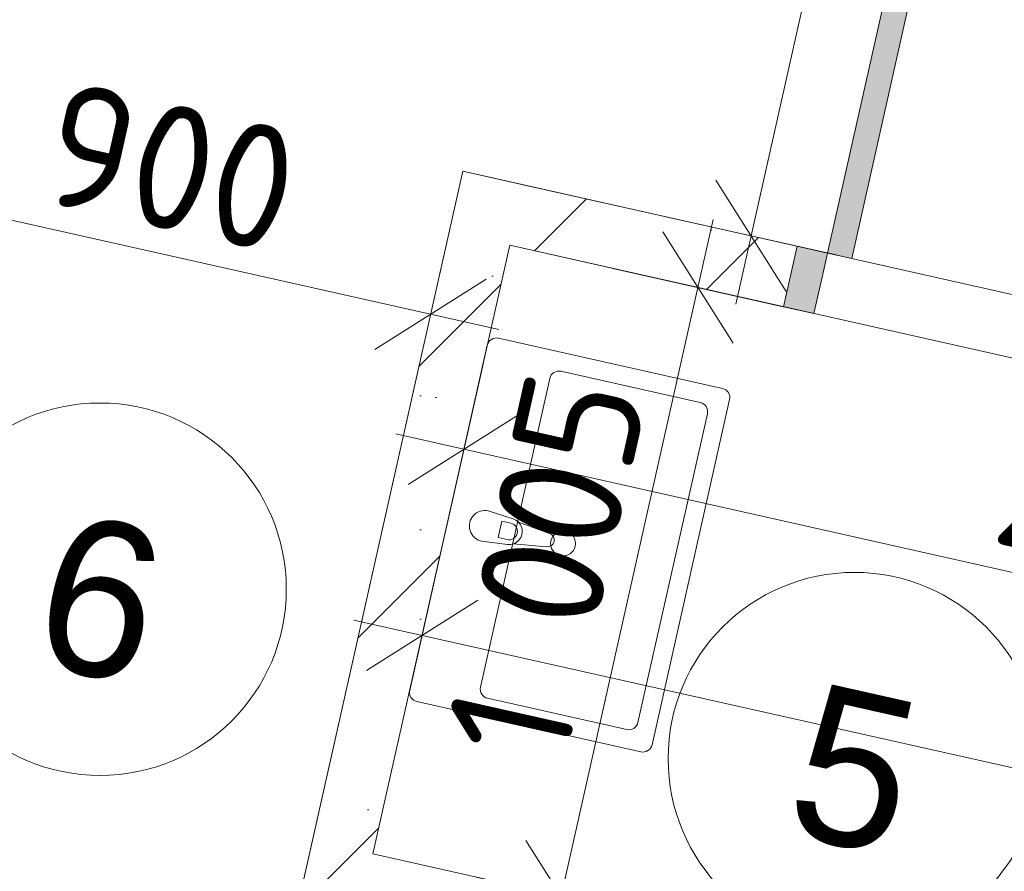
# Model space of a CAD drawing. Header units: millimetres. Extents: x -7218036 to -6930086, y 6128308 to 6355215.
# Tile 60 of 130: x -7200965 to -7199380, y 6164641 to 6166014. Entities that reach past the tile are written whole.
import ezdxf
from ezdxf.enums import TextEntityAlignment as Align

# ---------------------------------------------------------------- set-up
doc = ezdxf.new("R2010")
doc.units = ezdxf.units.MM
doc.header["$MEASUREMENT"] = 0
for name, color, linetype in [('S - квартира_помещение.АР', 7, 'Continuous'), ('АР-Мебель_Сантехника.АР', 7, 'Continuous'), ('АР-Стены_Перегородки_межквартирные_200.АР', 7, 'Continuous'), ('АР-Чертеж-Оси_Осевые размеры.АР', 7, 'Continuous'), ('АР-Чертеж-Размеры.АР', 7, 'Continuous'), ('Двери Archicad', 7, 'Continuous')]:
    doc.layers.add(name, color=color, linetype=linetype)
for name, color, linetype, lineweight in [('S - квартира_помещение.АР_Ном._пера__120', 7, 'Continuous', 0), ('АР-Мебель_Сантехника.АР_Ном._пера__101', 252, 'Continuous', 0), ('АР-Стены_Перегородки_межквартирные_200.АР_Ном._пера__1', 7, 'Continuous', 30), ('АР-Чертеж-Оси_Осевые размеры.АР_Ном._пера__1', 7, 'Continuous', 0), ('АР-Чертеж-Размеры.АР_Ном._пера__1', 7, 'Continuous', 0), ('Двери Archicad_Ном._пера__120', 7, 'Continuous', 0), ('Паспорта Зон Archicad_Ном._пера__1', 7, 'Continuous', 0)]:
    doc.layers.add(name, color=color, linetype=linetype, lineweight=lineweight)
doc.styles.add('РЎР“Р•РќР•Р\xa0Р\x98Р\xa0_РЎРўР\x98Р›Р¬_1', font='txt')
doc.styles.add('РЎР“Р•РќР•Р\xa0Р\x98Р\xa0_РЎРўР\x98Р›Р¬_2', font='calibri.ttf')
doc.styles.add('РЎР“Р•РќР•Р\xa0Р\x98Р\xa0_РЎРўР\x98Р›Р¬_3', font='GOTHIC.TTF')
doc.styles.add('РЎР“Р•РќР•Р\xa0Р\x98Р\xa0_РЎРўР\x98Р›Р¬_4', font='GOST_Common.ttf')
doc.dimstyles.new('СГЕНЕРИР_СТИЛЬ__1', dxfattribs={"dimtxt": 400, "dimasz": 142.5, "dimexe": 0.18, "dimexo": 0.0625, "dimgap": 0, "dimtad": 1, "dimdec": 0, "dimzin": 0, "dimdsep": 46, "dimtxsty": 'РЎР“Р•РќР•Р\xa0Р\x98Р\xa0_РЎРўР\x98Р›Р¬_3', "dimblk": 'ARROWHEAD_6', "dimblk1": 'ARROWHEAD_6', "dimblk2": 'ARROWHEAD_6', "dimcen": 0.09, "dimse1": 1, "dimse2": 1, "dimclrd": 7, "dimclre": 7, "dimclrt": 7, "dimazin": 0, "dimtfac": 1, "dimtdec": 4, "dimtmove": 0, "dimatfit": 3, "dimfxl": 1, "dimtolj": 1, "dimtzin": 0, "dimarcsym": 0})
doc.dimstyles.new('СГЕНЕРИР_СТИЛЬ__12', dxfattribs={"dimtxt": 200, "dimasz": 142.5, "dimexe": 0.18, "dimexo": 0.0625, "dimgap": 0, "dimtad": 1, "dimdec": 0, "dimzin": 0, "dimdsep": 46, "dimtxsty": 'РЎР“Р•РќР•Р\xa0Р\x98Р\xa0_РЎРўР\x98Р›Р¬_4', "dimblk": 'ARROWHEAD_6', "dimblk1": 'ARROWHEAD_6', "dimblk2": 'ARROWHEAD_6', "dimcen": 0.09, "dimse1": 1, "dimse2": 1, "dimclrd": 7, "dimclre": 7, "dimclrt": 7, "dimazin": 0, "dimtfac": 1, "dimtdec": 4, "dimtmove": 2, "dimatfit": 3, "dimfxl": 1, "dimtolj": 1, "dimtzin": 0, "dimarcsym": 0})
doc.dimstyles.new('СГЕНЕРИР_СТИЛЬ__8', dxfattribs={"dimtxt": 200, "dimasz": 142.5, "dimexe": 0.18, "dimexo": 0.0625, "dimgap": 0, "dimtad": 1, "dimdec": 0, "dimzin": 0, "dimdsep": 46, "dimtxsty": 'РЎР“Р•РќР•Р\xa0Р\x98Р\xa0_РЎРўР\x98Р›Р¬_4', "dimblk": 'ARROWHEAD_6', "dimblk1": 'ARROWHEAD_6', "dimblk2": 'ARROWHEAD_6', "dimcen": 0.09, "dimse1": 1, "dimse2": 1, "dimclrd": 7, "dimclre": 7, "dimclrt": 7, "dimazin": 0, "dimtfac": 1, "dimtdec": 4, "dimtmove": 0, "dimatfit": 3, "dimfxl": 1, "dimtolj": 1, "dimtzin": 0, "dimarcsym": 0})
pattern_1 = [(45, (-6566190.34, 6562677.8), (-169.70563, 169.70563), []), (90, (-6566360.05, 6562847.5), (-216, 0), [0, -144, 0, -216]), (155, (-6566190.34, 6563017.2), (91.285545, 195.76248), [0, -105.6, 0, -182.4])]

# ---------------------------------------------------------------- blocks, each defined once
blk = doc.blocks.new('Холл_6_43_1', base_point=(-7199984.4, 6166267.3))
at = {"layer": 'S - квартира_помещение.АР_Ном._пера__120', "color": 7, "linetype": 'Continuous', "lineweight": 0, "flags": 128}
blk.add_lwpolyline([(-7201827.8, 6162859.1), (-7200949.7, 6162661.9), (-7200251.8, 6165769.5), (-7197861.3, 6165232.6), (-7197839.9, 6165328.1), (-7197742.3, 6165306.1), (-7197380.2, 6166918.2), (-7199526.8, 6167400.3), (-7200014.6, 6167509.8), (-7200151.6, 6166900), (-7200883.4, 6167064.4)], close=True, dxfattribs=at)
at = {"layer": 'Паспорта Зон Archicad_Ном._пера__1', "color": 7, "linetype": 'Continuous', "lineweight": 0}
blk.add_circle((-7200835.9, 6165095.9), 300, dxfattribs=at)
at = {"layer": 'Паспорта Зон Archicad_Ном._пера__1', "color": 7, "lineweight": 0, "style": 'РЎР“Р•РќР•Р\xa0Р\x98Р\xa0_РЎРўР\x98Р›Р¬_2'}
blk.add_attdef('ROOM_AREA', text='', height=200, rotation=347.3417, dxfattribs=at).set_placement((-7198210.3, 6165474.9), align=Align.MIDDLE_RIGHT)
at = {"layer": 'Паспорта Зон Archicad_Ном._пера__1', "color": 7, "lineweight": 0, "style": 'РЎР“Р•РќР•Р\xa0Р\x98Р\xa0_РЎРўР\x98Р›Р¬_1'}
blk.add_attdef('ROOM_NUMBER', text='', height=250, rotation=347.3417, dxfattribs=at).set_placement((-7200835.9, 6165080.9), align=Align.MIDDLE_CENTER)
blk = doc.blocks.new('С_у_5_44_1', base_point=(-7199451.2, 6164909.3))
at = {"layer": 'S - квартира_помещение.АР_Ном._пера__120', "color": 7, "linetype": 'Continuous', "lineweight": 0, "flags": 128}
blk.add_lwpolyline([(-7200176.1, 6165650), (-7200396.3, 6164669.4), (-7198737.6, 6164296.9), (-7198670.8, 6164594.5), (-7198036.6, 6164452.1), (-7197883.2, 6165135.1)], close=True, dxfattribs=at)
at = {"layer": 'Паспорта Зон Archicad_Ном._пера__1', "color": 7, "linetype": 'Continuous', "lineweight": 0}
blk.add_circle((-7199621, 6164823), 300, dxfattribs=at)
at = {"layer": 'Паспорта Зон Archicad_Ном._пера__1', "color": 7, "lineweight": 0, "style": 'РЎР“Р•РќР•Р\xa0Р\x98Р\xa0_РЎРўР\x98Р›Р¬_1'}
blk.add_attdef('ROOM_NUMBER', text='', height=250, rotation=347.3417, dxfattribs=at).set_placement((-7199621, 6164806.2), align=Align.MIDDLE_CENTER)
at = {"layer": 'Паспорта Зон Archicad_Ном._пера__1', "color": 7, "lineweight": 0, "style": 'РЎР“Р•РќР•Р\xa0Р\x98Р\xa0_РЎРўР\x98Р›Р¬_2'}
blk.add_attdef('ROOM_AREA', text='', height=200, rotation=347.3417, dxfattribs=at).set_placement((-7198722.3, 6164457.4), align=Align.MIDDLE_RIGHT)
blk = doc.blocks.new('Стена_141_1', base_point=(-7200874, 6162542.4))
at = {"layer": 'АР-Стены_Перегородки_межквартирные_200.АР', "linetype": 'Continuous', "lineweight": 0, "true_color": 0x000000}
h = blk.add_hatch(dxfattribs=at)
h.set_pattern_fill('БУТ__50__0001', color=18, style=0, pattern_type=2)
h.set_pattern_definition(pattern_1)
h.paths.add_polyline_path([(-7200273.7, 6165671.9), (-7200176.1, 6165650), (-7200251.7, 6165769.5)])
h = blk.add_hatch(dxfattribs=at)
h.set_pattern_fill('БУТ__50__0001', color=18, style=0, pattern_type=2)
h.set_pattern_definition(pattern_1)
h.paths.add_polyline_path([(-7200251.7, 6165769.5), (-7200176.1, 6165650), (-7200154.2, 6165747.6)])
h = blk.add_hatch(dxfattribs=at)
h.set_pattern_fill('БУТ__50__0001', color=18, style=0, pattern_type=2)
h.set_pattern_definition(pattern_1)
h.paths.add_polyline_path([(-7200657.1, 6163964.5), (-7200559.6, 6163942.5), (-7200176.1, 6165650), (-7200273.7, 6165671.9)])
at = {"layer": 'АР-Стены_Перегородки_межквартирные_200.АР_Ном._пера__1', "color": 7, "linetype": 'Continuous', "lineweight": 15, "flags": 128}
for points in [[(-7200251.7, 6165769.5), (-7200657.1, 6163964.5)], [(-7200251.7, 6165769.5), (-7200154.2, 6165747.6)], [(-7200396.3, 6164669.4), (-7200176.1, 6165650)]]:
    blk.add_lwpolyline(points, dxfattribs=at)
blk = doc.blocks.new('Металлическая Дверь 23[31]_1', base_point=(-6566190.3, 6562677.8))
at = {"layer": 'Двери Archicad', "linetype": 'Continuous', "lineweight": 0, "true_color": 0xffffff}
for points in [[(-7199511, 6166320.6), (-7199664.4, 6165637.6), (-7199625.3, 6165628.8), (-7199472, 6166311.8)], [(-7199735.1, 6165551), (-7199686.3, 6165540), (-7199673.1, 6165598.5), (-7199664.4, 6165637.6), (-7199713.2, 6165648.5)], [(-7199003.3, 6165386.6), (-7198954.5, 6165375.7), (-7198932.6, 6165473.2), (-7198981.4, 6165484.2), (-7198990.2, 6165445.2)]]:
    blk.add_hatch(color=7, dxfattribs=at).paths.add_polyline_path(points)
at = {"layer": 'Двери Archicad_Ном._пера__120', "color": 7, "linetype": 'Continuous', "lineweight": 0}
for p, q in [((-7199511, 6166320.6), (-7199664.4, 6165637.6)), ((-7199472, 6166311.8), (-7199511, 6166320.6)), ((-7199625.3, 6165628.8), (-7199472, 6166311.8)), ((-7199735.1, 6165551), (-7199713.2, 6165648.5)), ((-7199713.2, 6165648.5), (-7199735.1, 6165551)), ((-7199713.2, 6165648.5), (-7199735.1, 6165551)), ((-7199713.2, 6165648.5), (-7199664.4, 6165637.6)), ((-7199664.4, 6165637.6), (-7199673.1, 6165598.5)), ((-7199664.4, 6165637.6), (-7199625.3, 6165628.8)), ((-7199673.1, 6165598.5), (-7199686.3, 6165540)), ((-7199686.3, 6165540), (-7199735.1, 6165551)), ((-7198990.2, 6165445.2), (-7198981.4, 6165484.2)), ((-7198981.4, 6165484.2), (-7198932.6, 6165473.2)), ((-7198932.6, 6165473.2), (-7198954.5, 6165375.7)), ((-7198932.6, 6165473.2), (-7198954.5, 6165375.7)), ((-7198932.6, 6165473.2), (-7198954.5, 6165375.7)), ((-7199003.3, 6165386.6), (-7198990.2, 6165445.2)), ((-7198954.5, 6165375.7), (-7199003.3, 6165386.6))]:
    blk.add_line(p, q, dxfattribs=at)
blk.add_arc((-7199664.4, 6165637.6), 700, 347.3417, 77.3417, dxfattribs=at)
blk = doc.blocks.new('Стена_143_1', base_point=(-7200176.1, 6165650))
at = {"layer": 'АР-Стены_Перегородки_межквартирные_200.АР', "linetype": 'Continuous', "lineweight": 0, "true_color": 0x000000}
h = blk.add_hatch(dxfattribs=at)
h.set_pattern_fill('БУТ__50__0001', color=18, style=0, pattern_type=2)
h.set_pattern_definition(pattern_1)
h.paths.add_polyline_path([(-7200154.2, 6165747.6), (-7200176.1, 6165650), (-7199735.1, 6165551), (-7199713.2, 6165648.5)])
at = {"layer": 'АР-Стены_Перегородки_межквартирные_200.АР_Ном._пера__1', "color": 7, "linetype": 'Continuous', "lineweight": 15}
blk.add_line((-7199713.2, 6165648.5), (-7199735.1, 6165551), dxfattribs=at)
at = {"layer": 'АР-Стены_Перегородки_межквартирные_200.АР_Ном._пера__1', "color": 7, "linetype": 'Continuous', "lineweight": 15, "flags": 128}
for points in [[(-7199713.2, 6165648.5), (-7200154.2, 6165747.6)], [(-7200176.1, 6165650), (-7199735.1, 6165551)]]:
    blk.add_lwpolyline(points, dxfattribs=at)
at = {"layer": 'Двери Archicad', "color": 7, "linetype": 'Continuous', "lineweight": 0}
blk.add_blockref('Металлическая Дверь 23[31]_1', (-6566190.3, 6562677.8), dxfattribs=at)
blk = doc.blocks.new('Стена_144_1', base_point=(-7200418.2, 6164571.9))
at = {"layer": 'АР-Стены_Перегородки_межквартирные_200.АР', "linetype": 'Continuous', "lineweight": 0, "true_color": 0x000000}
h = blk.add_hatch(dxfattribs=at)
h.set_pattern_fill('БУТ__50__0001', color=18, style=0, pattern_type=2)
h.set_pattern_definition(pattern_1)
h.paths.add_polyline_path([(-7198737.6, 6164296.9), (-7200396.3, 6164669.4), (-7200418.2, 6164571.9), (-7198759.6, 6164199.3)])
at = {"layer": 'АР-Стены_Перегородки_межквартирные_200.АР_Ном._пера__1', "color": 7, "linetype": 'Continuous', "lineweight": 15, "flags": 128}
blk.add_lwpolyline([(-7198737.6, 6164296.9), (-7200396.3, 6164669.4)], dxfattribs=at)
blk = doc.blocks.new('*D1139', base_point=(-6566190.3, 6562677.8))
at = {"layer": 'АР-Чертеж-Оси_Осевые размеры.АР_Ном._пера__1', "color": 7, "linetype": 'Continuous', "lineweight": 0, "transparency": 16777216}
for p, q in [((-7203046.9, 6204959.5), (-7212636.3, 6162263.2)), ((-7212579.5, 6162173.5), (-7212693, 6162352.8)), ((-7212773.5, 6162294), (-7212499.1, 6162232.3)), ((-7212636.3, 6162263.2), (-7213256.4, 6159501.9)), ((-7213199.7, 6159412.3), (-7213313.2, 6159591.5)), ((-7213393.6, 6159532.7), (-7213119.2, 6159471.1)), ((-7213256.4, 6159501.9), (-7216759.3, 6143905.5))]:
    blk.add_line(p, q, dxfattribs=at)
at = {"layer": 'АР-Чертеж-Оси_Осевые размеры.АР_Ном._пера__1', "color": 7, "lineweight": 0, "transparency": 16777216, "insert": (-7213178.9, 6160212.3), "char_height": 400, "attachment_point": 7, "rotation": 77.3417, "style": 'РЎР“Р•РќР•Р\xa0Р\x98Р\xa0_РЎРўР\x98Р›Р¬_3'}
blk.add_mtext('\\A1;{\\pql;\\fCentury Gothic|b0|i0|c204|p0;\\W1.000000;2\xa0830}', dxfattribs=at)
blk = doc.blocks.new('ARROWHEAD_6')
at = {"color": 0, "linetype": 'Continuous', "lineweight": 0}
for p, q in [((-0.5, -0.5), (0.5, 0.5)), ((0, 0), (-1, 0))]:
    blk.add_line(p, q, dxfattribs=at)
blk = doc.blocks.new('*D1359', base_point=(-6566190.3, 6562677.8))
at = {"layer": 'АР-Чертеж-Размеры.АР_Ном._пера__1', "color": 7, "linetype": 'Continuous', "lineweight": 0, "transparency": 16777216}
for p, q in [((-7199873, 6165581.9), (-7199848.3, 6165691.7)), ((-7199816.2, 6165492.3), (-7199929.7, 6165671.5)), ((-7199735.7, 6165551.1), (-7200010.2, 6165612.7)), ((-7200093.2, 6164601.4), (-7199873, 6165581.9)), ((-7200149.9, 6164691), (-7200036.4, 6164511.7)), ((-7199956, 6164570.5), (-7200230.4, 6164632.2)), ((-7200117.8, 6164491.6), (-7200093.2, 6164601.4))]:
    blk.add_line(p, q, dxfattribs=at)
at = {"layer": 'АР-Чертеж-Размеры.АР_Ном._пера__1', "color": 7, "lineweight": 0, "transparency": 16777216, "insert": (-7200087.3, 6164809.9), "char_height": 200, "attachment_point": 7, "rotation": 77.3417, "style": 'РЎР“Р•РќР•Р\xa0Р\x98Р\xa0_РЎРўР\x98Р›Р¬_4'}
blk.add_mtext('\\A1;{\\pql;\\fGOST Common|b0|i0|c204|p0;\\W1.000000;1\xa0005}', dxfattribs=at)
blk = doc.blocks.new('*D1392', base_point=(-6566190.3, 6562677.8))
at = {"layer": 'АР-Чертеж-Размеры.АР_Ном._пера__1', "color": 7, "linetype": 'Continuous', "lineweight": 0, "transparency": 16777216}
for p, q in [((-7200280.7, 6165184.2), (-7200219.1, 6165458.6)), ((-7200160.3, 6165378.1), (-7200339.5, 6165264.6)), ((-7200359.7, 6165346), (-7200249.9, 6165321.4)), ((-7200249.9, 6165321.4), (-7197957.1, 6164806.4)), ((-7197987.9, 6164669.2), (-7197926.2, 6164943.6)), ((-7198046.7, 6164749.7), (-7197867.4, 6164863.1)), ((-7197957.1, 6164806.4), (-7197847.3, 6164781.7))]:
    blk.add_line(p, q, dxfattribs=at)
at = {"layer": 'АР-Чертеж-Размеры.АР_Ном._пера__1', "color": 7, "lineweight": 0, "transparency": 16777216, "insert": (-7199404.9, 6165172.6), "char_height": 200, "attachment_point": 7, "rotation": 347.3417, "style": 'РЎР“Р•РќР•Р\xa0Р\x98Р\xa0_РЎРўР\x98Р›Р¬_4'}
blk.add_mtext('\\A1;{\\pql;\\fGOST Common|b0|i0|c204|p0;\\W1.000000;2\xa0350}', dxfattribs=at)
blk = doc.blocks.new('*D1411', base_point=(-6566190.3, 6562677.8))
at = {"layer": 'АР-Чертеж-Размеры.АР_Ном._пера__1', "color": 7, "linetype": 'Continuous', "lineweight": 0, "transparency": 16777216}
for p, q in [((-7199403.9, 6167372.7), (-7199379.3, 6167482.4)), ((-7199347.2, 6167283.1), (-7199460.7, 6167462.3)), ((-7199266.7, 6167341.9), (-7199541.1, 6167403.5)), ((-7199787.4, 6165665.2), (-7199403.9, 6167372.7)), ((-7199844.1, 6165754.8), (-7199730.7, 6165575.6)), ((-7199650.2, 6165634.4), (-7199924.6, 6165696)), ((-7199812.1, 6165555.4), (-7199787.4, 6165665.2))]:
    blk.add_line(p, q, dxfattribs=at)
at = {"layer": 'АР-Чертеж-Размеры.АР_Ном._пера__1', "color": 7, "lineweight": 0, "transparency": 16777216, "insert": (-7199699.9, 6166237.2), "char_height": 200, "attachment_point": 7, "rotation": 77.3417, "style": 'РЎР“Р•РќР•Р\xa0Р\x98Р\xa0_РЎРўР\x98Р›Р¬_4'}
blk.add_mtext('\\A1;{\\pql;\\fGOST Common|b0|i0|c204|p0;\\W1.000000;1\xa0750}', dxfattribs=at)
blk = doc.blocks.new('*D1412', base_point=(-6566190.3, 6562677.8))
at = {"layer": 'АР-Чертеж-Размеры.АР_Ном._пера__1', "color": 7, "linetype": 'Continuous', "lineweight": 0, "transparency": 16777216}
for p, q in [((-7201150.9, 6165873.2), (-7201212.5, 6165598.8)), ((-7201092.1, 6165792.8), (-7201271.3, 6165679.3)), ((-7201181.7, 6165736), (-7201291.5, 6165760.7)), ((-7200303.6, 6165538.8), (-7201181.7, 6165736)), ((-7200272.7, 6165676), (-7200334.4, 6165401.6)), ((-7200393.2, 6165482.1), (-7200213.9, 6165595.5)), ((-7200193.8, 6165514.2), (-7200303.6, 6165538.8))]:
    blk.add_line(p, q, dxfattribs=at)
at = {"layer": 'АР-Чертеж-Размеры.АР_Ном._пера__1', "color": 7, "lineweight": 0, "transparency": 16777216, "insert": (-7200940.8, 6165722.9), "char_height": 200, "attachment_point": 7, "rotation": 347.3417, "style": 'РЎР“Р•РќР•Р\xa0Р\x98Р\xa0_РЎРўР\x98Р›Р¬_4'}
blk.add_mtext('\\A1;{\\pql;\\fGOST Common|b0|i0|c204|p0;\\W1.000000;900}', dxfattribs=at)
blk = doc.blocks.new('*D1413', base_point=(-6566190.3, 6562677.8))
at = {"layer": 'АР-Чертеж-Размеры.АР_Ном._пера__1', "color": 7, "linetype": 'Continuous', "lineweight": 0, "transparency": 16777216}
for p, q in [((-7200348.1, 6164884.3), (-7200286.4, 6165158.7)), ((-7200227.6, 6165078.3), (-7200406.9, 6164964.8)), ((-7200427, 6165046.2), (-7200317.2, 6165021.5)), ((-7200317.2, 6165021.5), (-7198658.6, 6164649)), ((-7198689.4, 6164511.8), (-7198627.7, 6164786.2)), ((-7198748.2, 6164592.3), (-7198568.9, 6164705.7)), ((-7198658.6, 6164649), (-7198548.8, 6164624.3))]:
    blk.add_line(p, q, dxfattribs=at)
at = {"layer": 'АР-Чертеж-Размеры.АР_Ном._пера__1', "color": 7, "lineweight": 0, "transparency": 16777216, "insert": (-7199350.7, 6164845.4), "char_height": 200, "attachment_point": 7, "rotation": 347.3417, "style": 'РЎР“Р•РќР•Р\xa0Р\x98Р\xa0_РЎРўР\x98Р›Р¬_4'}
blk.add_mtext('\\A1;{\\pql;\\fGOST Common|b0|i0|c204|p0;\\W1.000000;1\xa0700}', dxfattribs=at)
blk = doc.blocks.new('Умывальник 23[222]_1', base_point=(-7200274.7, 6165211))
at = {"layer": 'АР-Мебель_Сантехника.АР_Ном._пера__101', "color": 252, "linetype": 'Continuous', "lineweight": 0}
for p, q in [((-7200093.6, 6165447), (-7199869.2, 6165396.6)), ((-7200223.3, 6164938), (-7200111.5, 6165435.6)), ((-7199857.8, 6165378.7), (-7199969.6, 6164881.1)), ((-7200194.8, 6165179.1), (-7200188.9, 6165205.6)), ((-7200188.9, 6165205.6), (-7200174.4, 6165202.4)), ((-7200180.3, 6165175.8), (-7200194.8, 6165179.1)), ((-7199987.5, 6164869.7), (-7200211.9, 6164920.1))]:
    blk.add_line(p, q, dxfattribs=at)
at = {"layer": 'АР-Мебель_Сантехника.АР_Ном._пера__101', "color": 252, "linetype": 'Continuous', "lineweight": 0, "flags": 128}
for points in [[(-7200337.2, 6164932.9), (-7200212.2, 6165489, -0.414214), (-7200194.3, 6165500.4), (-7199833.3, 6165419.3, -0.414214), (-7199822, 6165401.4), (-7199946.9, 6164845.2, -0.414214), (-7199964.8, 6164833.9), (-7200325.8, 6164915, -0.414214)], [(-7200221.6, 6165173.4), (-7200179.8, 6165168.1, 0.12102), (-7200169.8, 6165169.2), (-7200116.7, 6165164.1, 0.882566), (-7200111.9, 6165185.8), (-7200162.1, 6165203.8, 0.12102), (-7200170.6, 6165209.1), (-7200210.7, 6165222.2, 1)]]:
    blk.add_lwpolyline(points, format="xyb", close=True, dxfattribs=at)
at = {"layer": 'АР-Мебель_Сантехника.АР_Ном._пера__101', "color": 252, "linetype": 'Continuous', "lineweight": 0}
blk.add_circle((-7200090.2, 6165169.5), 20, dxfattribs=at)
for centre, radius, start, end in [((-7200096.9, 6165432.4), 15, 77.3417, 167.3417), ((-7199872.4, 6165382), 15, 347.3417, 77.3417), ((-7200177.3, 6165189.1), 13.6, 257.3417, 77.3417), ((-7200177.1, 6165189), 21.1, 290.1128, 44.5707), ((-7200208.6, 6164934.8), 15, 167.3417, 257.3417), ((-7199984.2, 6164884.4), 15, 257.3417, 347.3417)]:
    blk.add_arc(centre, radius, start, end, dxfattribs=at)

msp = doc.modelspace()

# ---------------------------------------------------------------- linework, layer by layer
at = {"layer": 'S - квартира_помещение.АР', "color": 254, "linetype": 'Continuous', "lineweight": 0, "true_color": 0xd8d8d8, "flags": 128}
for points in [[(-7201827.8, 6162859.1), (-7200949.7, 6162661.9), (-7200251.8, 6165769.5), (-7197861.3, 6165232.6), (-7197839.9, 6165328.1), (-7197742.3, 6165306.1), (-7197380.2, 6166918.2), (-7199526.8, 6167400.3), (-7200014.6, 6167509.8), (-7200151.6, 6166900), (-7200883.4, 6167064.4)], [(-7200176.1, 6165650), (-7200396.3, 6164669.4), (-7198737.6, 6164296.9), (-7198670.8, 6164594.5), (-7198036.6, 6164452.1), (-7197883.2, 6165135.1)]]:
    msp.add_lwpolyline(points, close=True, dxfattribs=at)

# ---------------------------------------------------------------- block references
at = {"layer": 'S - квартира_помещение.АР', "color": 7, "linetype": 'Continuous', "lineweight": 0}
ref = msp.add_blockref('Холл_6_43_1', (-7199984.4, 6166267.3), dxfattribs=at)
ref.add_attrib('ROOM_NUMBER', '6', dxfattribs={"layer": 'Паспорта Зон Archicad_Ном._пера__1', "color": 7, "lineweight": 0, "height": 250, "rotation": 347.3417, "style": 'РЎР“Р•РќР•Р\xa0Р\x98Р\xa0_РЎРўР\x98Р›Р¬_1'}).set_placement((-7200835.9, 6165080.9), align=Align.MIDDLE_CENTER)
ref = msp.add_blockref('С_у_5_44_1', (-7199451.2, 6164909.3), dxfattribs=at)
ref.add_attrib('ROOM_NUMBER', '5', dxfattribs={"layer": 'Паспорта Зон Archicad_Ном._пера__1', "color": 7, "lineweight": 0, "height": 250, "rotation": 347.3417, "style": 'РЎР“Р•РќР•Р\xa0Р\x98Р\xa0_РЎРўР\x98Р›Р¬_1'}).set_placement((-7199621, 6164806.2), align=Align.MIDDLE_CENTER)
at = {"layer": 'АР-Мебель_Сантехника.АР', "color": 252, "linetype": 'Continuous', "lineweight": 0}
msp.add_blockref('Умывальник 23[222]_1', (-7200274.7, 6165211), dxfattribs=at)
at = {"layer": 'АР-Стены_Перегородки_межквартирные_200.АР', "color": 7, "lineweight": 0}
for name, p in [('Стена_143_1', (-7200176.1, 6165650)), ('Стена_141_1', (-7200874, 6162542.4)), ('Стена_144_1', (-7200418.2, 6164571.9))]:
    msp.add_blockref(name, p, dxfattribs=at)

# ---------------------------------------------------------------- dimensions: what is measured, and where the dimension line sits
at = {"layer": 'АР-Чертеж-Оси_Осевые размеры.АР', "color": 7, "linetype": 'Continuous', "lineweight": 0}
dim = msp.add_linear_dim(base=(-7213256.4, 6159501.9), p1=(-7212924.8, 6162328), p2=(-7132164.6, 6141289.1), angle=257.3417, dimstyle='СГЕНЕРИР_СТИЛЬ__1', dxfattribs=at)
dim.commit()
dim.dimension.update_dxf_attribs({"geometry": '*D1139', "text_midpoint": (-7213223.6, 6160925.6), "dimtype": 160, "text_rotation": 77.3417})
at = {"layer": 'АР-Чертеж-Размеры.АР', "color": 7, "linetype": 'Continuous', "lineweight": 0}
for base, p1, p2, angle, dimstyle, picture, middle, turn in [((-7199403.9, 6167372.7), (-7199056.5, 6165501.1), (-7198404.7, 6167148.3), 77.3417, 'СГЕНЕРИР_СТИЛЬ__8', '*D1411', (-7199722.3, 6166593.9), 77.3417), ((-7201181.7, 6165736), (-7200600.7, 6164215.7), (-7201695.3, 6163449.4), 167.3417, 'СГЕНЕРИР_СТИЛЬ__8', '*D1412', (-7200696.1, 6165770.5), 347.3417), ((-7197957.1, 6164806.4), (-7200176.1, 6165650), (-7197883.2, 6165135.1), 347.3417, 'СГЕНЕРИР_СТИЛЬ__8', '*D1392', (-7199048.3, 6165195), 347.3417), ((-7199873, 6165581.9), (-7199567, 6164483.2), (-7199029.7, 6165392.5), 77.3417, 'СГЕНЕРИР_СТИЛЬ__8', '*D1359', (-7200109.7, 6165166.6), 77.3417), ((-7198658.6, 6164649), (-7200396.3, 6164669.4), (-7198737.6, 6164296.9), 347.3417, 'СГЕНЕРИР_СТИЛЬ__12', '*D1413', (-7198994.1, 6164867.8), 347.3417)]:
    dim = msp.add_linear_dim(base=base, p1=p1, p2=p2, angle=angle, dimstyle=dimstyle, dxfattribs=at)
    dim.commit()
    dim.dimension.update_dxf_attribs({"geometry": picture, "text_midpoint": middle, "dimtype": 160, "text_rotation": turn})

doc.saveas('drawing.dxf')
